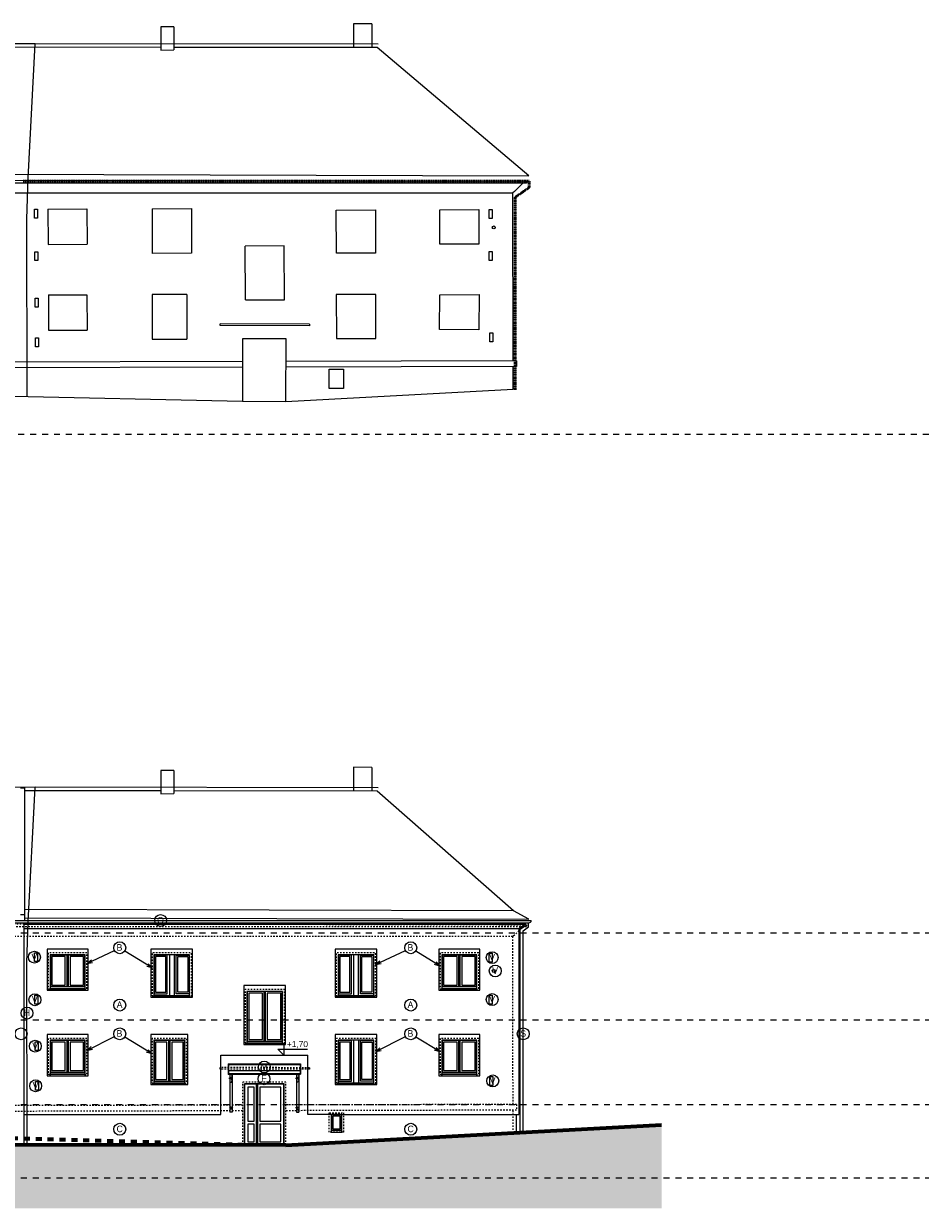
# Model space of a CAD drawing. Extents: x -2490 to 252751, y -28042 to 61627.
# Tile 11 of 13: x 150404 to 180542, y 21755 to 61583. Entities that reach past the tile are written whole.
import ezdxf

# ---------------------------------------------------------------- set-up
doc = ezdxf.new("R2010")
doc.units = 0
doc.header["$MEASUREMENT"] = 0
for name, pattern in [('DGN Style 4', [0.565042, 0.282344, -0.141172, 0.000352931, -0.141172]), ('ČERCHOVANÁ2', [5, 2.5, -1.25, 0, -1.25]), ('čárkovaná M', [400, 200, -200]), ('čárkovaná S', [100, 50, -50]), ('ČÁRKOVANÁ2', [9.525, 6.35, -3.175])]:
    doc.linetypes.add(name, pattern=pattern)
for name, color, linetype, lineweight, true_color in [('2D kreslení - obecné_Číslo_pera__241', 9, 'Continuous', 13, 0x808080), ('blok I_komíny_Číslo_pera__252', 7, 'Continuous', 13, 0x917be6), ('blok I_pohled5_terén_Číslo_pera__30', 7, 'Continuous', 13, 0xfed4ff), ('vodorovné konstrukce_Číslo_pera__241', 9, 'Continuous', 13, 0x808080)]:
    doc.layers.add(name, color=color, linetype=linetype, lineweight=lineweight, true_color=true_color)
for name, color, linetype, lineweight in [('2D VÝPLNĚ_Číslo_pera__4', 91, 'Continuous', 13), ('2D ČÁRY_Číslo_pera__1', 7, 'Continuous', 15), ('2D ČÁRY_Číslo_pera__3', 150, 'Continuous', 13), ('blok I_hromosvody_Číslo_pera__3', 150, 'Continuous', 13), ('blok I_hromosvody_Číslo_pera__4', 91, 'Continuous', 13), ('blok I_komíny_Číslo_pera__1', 7, 'Continuous', 15), ('blok I_okapy_Číslo_pera__5', 231, 'Continuous', 50), ('Blok I_pohled1_střecha_Číslo_pera__1', 7, 'Continuous', 15), ('blok I_pohled3_fasáda_Číslo_pera__1', 7, 'Continuous', 15), ('blok I_pohled3_fasáda_Číslo_pera__3', 150, 'Continuous', 13), ('blok I_pohled5_fasáda_Číslo_pera__1', 7, 'Continuous', 15), ('blok I_pohled5_fasáda_Číslo_pera__2', 1, 'Continuous', 25), ('blok I_pohled5_mřížky_Číslo_pera__1', 7, 'Continuous', 15), ('blok I_pohled5_mřížky_Číslo_pera__4', 91, 'Continuous', 13), ('blok I_pohled5_okna_Číslo_pera__1', 7, 'Continuous', 15), ('blok I_pohled5_okna_Číslo_pera__3', 150, 'Continuous', 13), ('blok I_pohled5_otvory_Číslo_pera__1', 7, 'Continuous', 15), ('blok I_pohled5_střecha_Číslo_pera__1', 7, 'Continuous', 15), ('blok I_pohled5_střecha_Číslo_pera__6', 190, 'Continuous', 70), ('blok I_pohled5_terén_Číslo_pera__6', 190, 'Continuous', 70), ('KRESBA_Číslo_pera__1', 7, 'Continuous', 15), ('KRESBA_Číslo_pera__4', 91, 'Continuous', 13), ('obrys_Číslo_pera__1', 7, 'Continuous', 15), ('OSY_Číslo_pera__1', 7, 'Continuous', 15), ('POZNÁMKY.TEXT_Číslo_pera__4', 91, 'Continuous', 13), ('čárkovaná_Číslo_pera__1', 7, 'Continuous', 15)]:
    doc.layers.add(name, color=color, linetype=linetype, lineweight=lineweight)
doc.layers.add('vodorovné konstrukce', color=7, linetype='Continuous')
doc.styles.add('GENERATED_STYLE_1', font='arial.ttf')
doc.styles.add('GENERATED_STYLE_3', font='txt')

# ---------------------------------------------------------------- blocks, each defined once
blk = doc.blocks.new('LINE_12976', base_point=(152532, 27062))
at = {"layer": 'vodorovné konstrukce_Číslo_pera__241', "linetype": 'Continuous'}
for q in [(153456, 27530), (152676, 27191), (152721, 27102)]:
    blk.add_line((152532, 27062), q, dxfattribs=at)
blk = doc.blocks.new('LINE_12977', base_point=(154720, 26947))
at = {"layer": 'vodorovné konstrukce_Číslo_pera__241', "linetype": 'Continuous'}
for q in [(153802, 27512), (154588, 27088), (154535, 27002)]:
    blk.add_line((154720, 26947), q, dxfattribs=at)
blk = doc.blocks.new('LINE_12978', base_point=(152532, 29990))
at = {"layer": 'vodorovné konstrukce_Číslo_pera__241', "linetype": 'Continuous'}
for q in [(153456, 30423), (152680, 30114), (152722, 30024)]:
    blk.add_line((152532, 29990), q, dxfattribs=at)
blk = doc.blocks.new('LINE_12979', base_point=(154725, 29834))
at = {"layer": 'vodorovné konstrukce_Číslo_pera__241', "linetype": 'Continuous'}
for q in [(153802, 30405), (154540, 29889), (154592, 29974)]:
    blk.add_line((154725, 29834), q, dxfattribs=at)
blk = doc.blocks.new('LINE_12980', base_point=(162235, 27023))
at = {"layer": 'vodorovné konstrukce_Číslo_pera__241', "linetype": 'Continuous'}
for q in [(163236, 27530), (162379, 27152), (162424, 27063)]:
    blk.add_line((162235, 27023), q, dxfattribs=at)
blk = doc.blocks.new('LINE_12981', base_point=(164399, 27020))
at = {"layer": 'vodorovné konstrukce_Číslo_pera__241', "linetype": 'Continuous'}
for q in [(163582, 27512), (164265, 27160), (164213, 27074)]:
    blk.add_line((164399, 27020), q, dxfattribs=at)
blk = doc.blocks.new('LINE_12982', base_point=(162231, 29952))
at = {"layer": 'vodorovné konstrukce_Číslo_pera__241', "linetype": 'Continuous'}
for q in [(163236, 30423), (162378, 30076), (162421, 29986)]:
    blk.add_line((162231, 29952), q, dxfattribs=at)
blk = doc.blocks.new('LINE_12983', base_point=(164399, 29899))
at = {"layer": 'vodorovné konstrukce_Číslo_pera__241', "linetype": 'Continuous'}
for q in [(163582, 30405), (164214, 29955), (164266, 30040)]:
    blk.add_line((164399, 29899), q, dxfattribs=at)

msp = doc.modelspace()

# ---------------------------------------------------------------- hatches: boundary and pattern name
at = {"layer": '2D VÝPLNĚ_Číslo_pera__4', "linetype": 'Continuous'}
msp.add_hatch(color=256, dxfattribs=at).paths.add_polyline_path([(129091, 24098), (129091, 21755), (171846, 21755), (171846, 24558), (159217, 23882), (157759, 23896), (144013, 23889), (144012, 24285)], flags=0)

# ---------------------------------------------------------------- linework, layer by layer
at = {"layer": '2D kreslení - obecné_Číslo_pera__241', "linetype": 'Continuous'}
for centre in [(155007, 31431), (153634, 30514), (163414, 30514), (150765, 30198), (166151, 30182), (166254, 29734), (150780, 28766), (153634, 28586), (163414, 28586), (166151, 28772), (150516, 28319), (150317, 27621), (153634, 27621), (163414, 27621), (167196, 27621), (150794, 27206), (158492, 26506), (158483, 26111), (150806, 25873), (166170, 26039), (153634, 24413), (163414, 24413)]:
    msp.add_circle(centre, 200, dxfattribs=at)
at = {"layer": '2D ČÁRY_Číslo_pera__1', "linetype": 'Continuous'}
for p, q in [((150417, 23892), (150417, 31356)), ((150417, 31161), (167046, 31161)), ((167046, 31161), (167046, 24909)), ((167096, 24304), (167096, 31136)), ((167196, 24309), (167196, 31086)), ((167271, 31268), (167271, 31356)), ((167371, 31218), (167371, 31356)), ((150417, 24909), (157027, 24909)), ((160736, 24909), (159957, 24909)), ((161098, 24909), (167046, 24909)), ((166953, 24909), (166953, 24296))]:
    msp.add_line(p, q, dxfattribs=at)
at = {"layer": '2D ČÁRY_Číslo_pera__1', "linetype": 'Continuous', "flags": 128}
for points in [[(152472, 29139), (152472, 29089), (152572, 29089), (152572, 30470), (151192, 30470), (151192, 29089), (151292, 29089), (151292, 29139)], [(155980, 28899), (155980, 28849), (156080, 28849), (156080, 30470), (154680, 30470), (154680, 28849), (154780, 28849), (154780, 28899)], [(162171, 28899), (162171, 28849), (162271, 28849), (162271, 30470), (160871, 30470), (160871, 28849), (160971, 28849), (160971, 28899)], [(165639, 29139), (165639, 29089), (165739, 29089), (165739, 30470), (164359, 30470), (164359, 29089), (164459, 29089), (164459, 29139)], [(151912, 29209), (151912, 30269), (151852, 30269), (151852, 29209)], [(165079, 29209), (165079, 30269), (165019, 30269), (165019, 29209)], [(159107, 27309), (159107, 27259), (159207, 27259), (159207, 29240), (157807, 29240), (157807, 27259), (157907, 27259), (157907, 27309)], [(158537, 27379), (158537, 29039), (158477, 29039), (158477, 27379)], [(152472, 26264), (152472, 26214), (152572, 26214), (152572, 27595), (151192, 27595), (151192, 26214), (151292, 26214), (151292, 26264)], [(155820, 25964), (155820, 25914), (155920, 25914), (155920, 27595), (154680, 27595), (154680, 25914), (154780, 25914), (154780, 25964)], [(162175, 25964), (162175, 25914), (162275, 25914), (162275, 27595), (160875, 27595), (160875, 25914), (160975, 25914), (160975, 25964)], [(165639, 26264), (165639, 26214), (165739, 26214), (165739, 27595), (164359, 27595), (164359, 26214), (164459, 26214), (164459, 26264)], [(151912, 26334), (151912, 27394), (151852, 27394), (151852, 26334)], [(155330, 26034), (155330, 27394), (155270, 27394), (155270, 26034)], [(165079, 26334), (165079, 27394), (165019, 27394), (165019, 26334)]]:
    msp.add_lwpolyline(points, dxfattribs=at)
at = {"layer": '2D ČÁRY_Číslo_pera__1', "linetype": 'čárkovaná S', "flags": 128}
for points in [[(151232, 29139), (152532, 29139), (152532, 30339), (151232, 30339)], [(154720, 28899), (156040, 28899), (156040, 30339), (154720, 30339)], [(160911, 28899), (162231, 28899), (162231, 30339), (160911, 30339)], [(164399, 29139), (165699, 29139), (165699, 30339), (164399, 30339)], [(157847, 27309), (159167, 27309), (159167, 29109), (157847, 29109)], [(151232, 26264), (152532, 26264), (152532, 27464), (151232, 27464)], [(154720, 25964), (155880, 25964), (155880, 27464), (154720, 27464)], [(160915, 25964), (162235, 25964), (162235, 27464), (160915, 27464)], [(164399, 26264), (165699, 26264), (165699, 27464), (164399, 27464)]]:
    msp.add_lwpolyline(points, close=True, dxfattribs=at)
at = {"layer": '2D ČÁRY_Číslo_pera__1', "linetype": 'Continuous', "flags": 128}
for points in [[(151292, 29139), (152472, 29139), (152472, 30279), (151292, 30279)], [(154780, 28899), (155980, 28899), (155980, 30279), (154780, 30279)], [(160971, 28899), (162171, 28899), (162171, 30279), (160971, 30279)], [(164459, 29139), (165639, 29139), (165639, 30279), (164459, 30279)], [(151302, 29209), (152462, 29209), (152462, 30269), (151302, 30269)], [(151352, 29259), (151802, 29259), (151802, 30219), (151352, 30219)], [(151962, 29259), (152412, 29259), (152412, 30219), (151962, 30219)], [(154790, 28969), (155230, 28969), (155230, 30269), (154790, 30269)], [(154840, 29019), (155180, 29019), (155180, 30219), (154840, 30219)], [(155970, 28969), (155530, 28969), (155530, 30269), (155970, 30269)], [(155920, 29019), (155580, 29019), (155580, 30219), (155920, 30219)], [(160981, 28969), (161421, 28969), (161421, 30269), (160981, 30269)], [(161031, 29019), (161371, 29019), (161371, 30219), (161031, 30219)], [(162161, 28969), (161721, 28969), (161721, 30269), (162161, 30269)], [(162111, 29019), (161771, 29019), (161771, 30219), (162111, 30219)], [(164469, 29209), (165629, 29209), (165629, 30269), (164469, 30269)], [(164519, 29259), (164969, 29259), (164969, 30219), (164519, 30219)], [(165129, 29259), (165579, 29259), (165579, 30219), (165129, 30219)], [(157907, 27309), (159107, 27309), (159107, 29049), (157907, 29049)], [(157917, 27379), (159097, 27379), (159097, 29039), (157917, 29039)], [(157967, 27429), (158427, 27429), (158427, 28989), (157967, 28989)], [(158587, 27429), (159047, 27429), (159047, 28989), (158587, 28989)], [(151292, 26264), (152472, 26264), (152472, 27404), (151292, 27404)], [(151302, 26334), (152462, 26334), (152462, 27394), (151302, 27394)], [(151352, 26384), (151802, 26384), (151802, 27344), (151352, 27344)], [(151962, 26384), (152412, 26384), (152412, 27344), (151962, 27344)], [(154780, 25964), (155820, 25964), (155820, 27404), (154780, 27404)], [(154790, 26034), (155810, 26034), (155810, 27394), (154790, 27394)], [(154840, 26084), (155220, 26084), (155220, 27344), (154840, 27344)], [(155380, 26084), (155760, 26084), (155760, 27344), (155380, 27344)], [(160975, 25964), (162175, 25964), (162175, 27404), (160975, 27404)], [(160985, 26034), (161425, 26034), (161425, 27394), (160985, 27394)], [(161035, 26084), (161375, 26084), (161375, 27344), (161035, 27344)], [(162165, 26034), (161725, 26034), (161725, 27394), (162165, 27394)], [(162115, 26084), (161775, 26084), (161775, 27344), (162115, 27344)], [(164459, 26264), (165639, 26264), (165639, 27404), (164459, 27404)], [(164469, 26334), (165629, 26334), (165629, 27394), (164469, 27394)], [(164519, 26384), (164969, 26384), (164969, 27344), (164519, 27344)], [(165129, 26384), (165579, 26384), (165579, 27344), (165129, 27344)], [(158277, 23889), (158277, 25929), (158217, 25929), (158217, 23889)], [(158147, 24689), (158147, 25829), (157937, 25829), (157937, 24689)], [(159047, 25829), (158347, 25829), (158347, 24689), (159047, 24689)], [(158147, 23989), (158147, 24589), (157937, 24589), (157937, 23989)], [(159047, 24589), (158347, 24589), (158347, 23989), (159047, 23989)]]:
    msp.add_lwpolyline(points, close=True, dxfattribs=at)
at = {"layer": '2D ČÁRY_Číslo_pera__3', "linetype": 'čárkovaná M'}
for p, q in [((11823, 47780), (252751, 47780)), ((-2490, 31021), (252751, 31021)), ((-2490, 28090), (252751, 28090)), ((-2490, 25240), (252751, 25240)), ((-2490, 22780), (252751, 22780))]:
    msp.add_line(p, q, dxfattribs=at)
at = {"layer": 'blok I_hromosvody_Číslo_pera__3', "linetype": 'Continuous'}
for p, q in [((150794, 35910), (139779, 35867)), ((150558, 31386), (150794, 35910)), ((162322, 35889), (150794, 35910)), ((150514, 30012), (150558, 31386)), ((150521, 23892), (150514, 30012))]:
    msp.add_line(p, q, dxfattribs=at)
at = {"layer": 'blok I_hromosvody_Číslo_pera__4', "linetype": 'Continuous'}
for p, q in [((150794, 60910), (139779, 60867)), ((150558, 56386), (150794, 60910)), ((162322, 60889), (150794, 60910)), ((150514, 55012), (150558, 56386)), ((150521, 49066), (150514, 55012))]:
    msp.add_line(p, q, dxfattribs=at)
at = {"layer": 'blok I_komíny_Číslo_pera__1', "linetype": 'Continuous'}
for p, q in [((155452, 36475), (155018, 36474)), ((155018, 36474), (155018, 35691)), ((155452, 36475), (155452, 35699)), ((162107, 36578), (161485, 36583)), ((161485, 36583), (161485, 35783)), ((162107, 36578), (162107, 35783)), ((155018, 35691), (155452, 35699)), ((157827, 23889), (157827, 25939)), ((159157, 25939), (157827, 25939)), ((157837, 23889), (157837, 25929)), ((159147, 25929), (157837, 25929)), ((159147, 23889), (159147, 25929)), ((159157, 23889), (159157, 25939))]:
    msp.add_line(p, q, dxfattribs=at)
at = {"layer": 'blok I_komíny_Číslo_pera__1', "linetype": 'čárkovaná S'}
for p, q in [((157767, 23889), (157767, 25999)), ((159217, 25999), (157767, 25999)), ((159217, 23889), (159217, 25999))]:
    msp.add_line(p, q, dxfattribs=at)
at = {"layer": 'blok I_komíny_Číslo_pera__252', "linetype": 'Continuous'}
for p, q in [((155452, 61475), (155018, 61474)), ((155018, 61474), (155018, 60691)), ((155452, 61475), (155452, 60699)), ((162107, 61578), (161485, 61583)), ((161485, 61583), (161485, 60783)), ((162107, 61578), (162107, 60783)), ((155018, 60691), (155452, 60699))]:
    msp.add_line(p, q, dxfattribs=at)
at = {"layer": 'blok I_okapy_Číslo_pera__5', "linetype": 'DGN Style 4'}
for p, q in [((150382, 56286), (167392, 56290)), ((167389, 56070), (167404, 56286)), ((167392, 56290), (167404, 56286)), ((166924, 55747), (167389, 56070)), ((166928, 49268), (166924, 55747))]:
    msp.add_line(p, q, dxfattribs=at)
at = {"layer": 'Blok I_pohled1_střecha_Číslo_pera__1', "linetype": 'Continuous'}
msp.add_line((167379, 31473), (166868, 31761), dxfattribs=at)
at = {"layer": 'blok I_pohled3_fasáda_Číslo_pera__1', "linetype": 'Continuous'}
for p, q in [((166852, 50247), (166846, 55901)), ((166853, 49291), (166852, 50054))]:
    msp.add_line(p, q, dxfattribs=at)
at = {"layer": 'blok I_pohled3_fasáda_Číslo_pera__3', "linetype": 'čárkovaná S'}
for p, q in [((166852, 25247), (166846, 30901)), ((166853, 24291), (166852, 25054))]:
    msp.add_line(p, q, dxfattribs=at)
at = {"layer": 'blok I_pohled5_fasáda_Číslo_pera__1', "linetype": 'Continuous'}
for p, q in [((167306, 56221), (144186, 56220)), ((144370, 56333), (167304, 56289)), ((167191, 56233), (166900, 55936)), ((167306, 56221), (167191, 56233)), ((167304, 56289), (167306, 56221)), ((143895, 55901), (166846, 55901)), ((166900, 55936), (166846, 55901)), ((157012, 51437), (157013, 51489)), ((160008, 51428), (157012, 51437)), ((160009, 51480), (157013, 51489)), ((160009, 51480), (160008, 51428)), ((157761, 50224), (143996, 50191)), ((166972, 50247), (159220, 50228)), ((166972, 50247), (166973, 50055)), ((157761, 50032), (143996, 49998)), ((166973, 50055), (159220, 50036))]:
    msp.add_line(p, q, dxfattribs=at)
at = {"layer": 'blok I_pohled5_fasáda_Číslo_pera__2', "linetype": 'čárkovaná S'}
for p, q in [((167306, 31221), (144186, 31220)), ((144370, 31333), (167304, 31289)), ((167191, 31233), (166900, 30936)), ((167304, 31289), (167306, 31221)), ((143895, 30901), (166846, 30901)), ((166900, 30936), (166846, 30901)), ((157012, 26437), (157013, 26489)), ((160008, 26428), (157012, 26437)), ((160009, 26480), (157013, 26489)), ((160009, 26480), (160008, 26428)), ((157761, 25224), (143996, 25191)), ((166972, 25247), (159220, 25228)), ((166972, 25247), (166973, 25055)), ((157761, 25032), (143996, 24998)), ((166973, 25055), (159220, 25036))]:
    msp.add_line(p, q, dxfattribs=at)
at = {"layer": 'blok I_pohled5_mřížky_Číslo_pera__1', "linetype": 'Continuous'}
for p, q in [((150765, 30348), (150865, 30348)), ((150765, 30048), (150765, 30348)), ((150865, 30348), (150865, 30048)), ((166051, 30332), (166151, 30332)), ((166051, 30032), (166051, 30332)), ((166151, 30332), (166151, 30032)), ((150865, 30048), (150765, 30048)), ((166151, 30032), (166051, 30032)), ((150780, 28916), (150880, 28916)), ((150780, 28616), (150780, 28916)), ((150880, 28916), (150880, 28616)), ((166051, 28922), (166151, 28922)), ((166051, 28622), (166051, 28922)), ((166151, 28922), (166151, 28622)), ((150880, 28616), (150780, 28616)), ((166151, 28622), (166051, 28622)), ((150794, 27356), (150894, 27356)), ((150794, 27056), (150794, 27356)), ((150894, 27356), (150894, 27056)), ((150894, 27056), (150794, 27056)), ((150806, 26023), (150906, 26023)), ((150806, 25723), (150806, 26023)), ((150906, 26023), (150906, 25723)), ((166070, 26189), (166170, 26189)), ((166070, 25889), (166070, 26189)), ((166170, 25889), (166070, 25889)), ((166170, 26189), (166170, 25889)), ((150906, 25723), (150806, 25723))]:
    msp.add_line(p, q, dxfattribs=at)
at = {"layer": 'blok I_pohled5_mřížky_Číslo_pera__4', "linetype": 'Continuous'}
for p, q in [((150765, 55348), (150865, 55348)), ((150765, 55048), (150765, 55348)), ((150865, 55048), (150765, 55048)), ((150865, 55348), (150865, 55048)), ((166051, 55332), (166151, 55332)), ((166051, 55032), (166051, 55332)), ((166151, 55032), (166051, 55032)), ((166151, 55332), (166151, 55032)), ((150780, 53916), (150880, 53916)), ((150780, 53616), (150780, 53916)), ((150880, 53916), (150880, 53616)), ((166051, 53922), (166151, 53922)), ((166051, 53622), (166051, 53922)), ((166151, 53922), (166151, 53622)), ((150880, 53616), (150780, 53616)), ((166151, 53622), (166051, 53622)), ((150794, 52356), (150894, 52356)), ((150794, 52056), (150794, 52356)), ((150894, 52356), (150894, 52056)), ((150894, 52056), (150794, 52056)), ((150806, 51023), (150906, 51023)), ((150806, 50723), (150806, 51023)), ((150906, 51023), (150906, 50723)), ((166070, 51189), (166170, 51189)), ((166070, 50889), (166070, 51189)), ((166170, 51189), (166170, 50889)), ((150906, 50723), (150806, 50723)), ((166170, 50889), (166070, 50889))]:
    msp.add_line(p, q, dxfattribs=at)
at = {"layer": 'blok I_pohled5_okna_Číslo_pera__1', "linetype": 'čárkovaná S'}
for p, q in [((160675, 24967), (161158, 24969)), ((160676, 24312), (160675, 24967)), ((161158, 24969), (161158, 24312)), ((161158, 24312), (160676, 24312))]:
    msp.add_line(p, q, dxfattribs=at)
at = {"layer": 'blok I_pohled5_okna_Číslo_pera__3', "linetype": 'Continuous'}
for p, q in [((154717, 55355), (156043, 55366)), ((156043, 55366), (156050, 53868)), ((151215, 55351), (152530, 55353)), ((151215, 55351), (151224, 54164)), ((152530, 55353), (152539, 54166)), ((154717, 55355), (154724, 53857)), ((160912, 55318), (162229, 55319)), ((160913, 53871), (160912, 55318)), ((162229, 55319), (162231, 53866)), ((164390, 55321), (165701, 55330)), ((164393, 54168), (164390, 55321)), ((165701, 55330), (165706, 54170)), ((165706, 54170), (164393, 54168)), ((151224, 54164), (152539, 54166)), ((156050, 53868), (154724, 53857)), ((159161, 54113), (157852, 54105)), ((157862, 52294), (157852, 54105)), ((159170, 52302), (159161, 54113)), ((162231, 53866), (160913, 53871)), ((151234, 52463), (152530, 52461)), ((151234, 52463), (151243, 51276)), ((152530, 52461), (152539, 51274)), ((155883, 52473), (154718, 52475)), ((154718, 52475), (154725, 50977)), ((155883, 52473), (155890, 50975)), ((157862, 52294), (159170, 52302)), ((162241, 52475), (160909, 52473)), ((160909, 52473), (160915, 50997)), ((162239, 50999), (162241, 52475)), ((164385, 51296), (164388, 52472)), ((164388, 52472), (165709, 52473)), ((165709, 52473), (165703, 51290)), ((151243, 51276), (152539, 51274)), ((157762, 50990), (157759, 48896)), ((159222, 50987), (157762, 50990)), ((159217, 48882), (159222, 50987)), ((160915, 50997), (162239, 50999)), ((165703, 51290), (164385, 51296)), ((154725, 50977), (155890, 50975)), ((160675, 49967), (161158, 49969)), ((160676, 49312), (160675, 49967)), ((161158, 49969), (161158, 49312)), ((161158, 49312), (160676, 49312)), ((157759, 48896), (159217, 48882))]:
    msp.add_line(p, q, dxfattribs=at)
at = {"layer": 'blok I_pohled5_otvory_Číslo_pera__1', "linetype": 'Continuous'}
for centre in [(166204, 54734), (166204, 29734)]:
    msp.add_circle(centre, 50, dxfattribs=at)
at = {"layer": 'blok I_pohled5_střecha_Číslo_pera__1', "linetype": 'Continuous'}
for p, q in [((155018, 60786), (147610, 60790)), ((162284, 60783), (155452, 60786)), ((167379, 56473), (162284, 60783)), ((144478, 56533), (167379, 56473)), ((150292, 35888), (150442, 35888)), ((150442, 31431), (150442, 35888)), ((155018, 35786), (150442, 35788)), ((162284, 35783), (155452, 35786)), ((166868, 31761), (162284, 35783)), ((150442, 31617), (150292, 31617)), ((166868, 31761), (150442, 31804)), ((150442, 31517), (167379, 31473)), ((150417, 31311), (167246, 31311)), ((155300, 30279), (155300, 28899)), ((155460, 30279), (155460, 28899)), ((161491, 30279), (161491, 28899)), ((161651, 30279), (161651, 28899)), ((161495, 27404), (161495, 25964)), ((161655, 27404), (161655, 25964))]:
    msp.add_line(p, q, dxfattribs=at)
at = {"layer": 'blok I_pohled5_střecha_Číslo_pera__6', "linetype": 'Continuous'}
msp.add_line((159217, 23882), (144013, 23889), dxfattribs=at)
at = {"layer": 'blok I_pohled5_terén_Číslo_pera__30', "linetype": 'Continuous'}
for p, q in [((145987, 49153), (157759, 48896)), ((159217, 48882), (166853, 49291)), ((157759, 48896), (159217, 48882))]:
    msp.add_line(p, q, dxfattribs=at)
at = {"layer": 'blok I_pohled5_terén_Číslo_pera__6', "linetype": 'Continuous'}
msp.add_line((159217, 23882), (171846, 24558), dxfattribs=at)
at = {"layer": 'blok I_pohled5_terén_Číslo_pera__6', "linetype": 'čárkovaná M'}
msp.add_line((144012, 24285), (157759, 23896), dxfattribs=at)
at = {"layer": 'KRESBA_Číslo_pera__1', "linetype": 'Continuous'}
for p, q in [((157027, 24909), (157027, 26908)), ((157027, 26908), (159957, 26908)), ((159957, 24909), (159957, 26908)), ((157277, 26608), (159707, 26608)), ((157277, 26608), (157277, 26267)), ((159692, 26583), (157292, 26583)), ((157292, 26583), (157292, 26283)), ((157292, 26383), (159692, 26383)), ((159692, 26583), (159692, 26283)), ((159707, 26608), (159707, 26267)), ((157280, 26263), (159704, 26263)), ((157292, 26283), (159692, 26283)), ((157332, 26283), (157332, 24983)), ((157337, 26278), (157337, 25083)), ((157407, 26278), (157407, 25083)), ((157412, 26283), (157412, 24983)), ((159572, 26283), (159572, 24983)), ((159577, 26278), (159577, 25083)), ((159647, 26278), (159647, 25083)), ((159652, 26283), (159652, 24983)), ((157412, 24983), (157332, 24983)), ((157407, 25083), (157337, 25083)), ((159572, 24983), (159652, 24983)), ((159577, 25083), (159647, 25083))]:
    msp.add_line(p, q, dxfattribs=at)
at = {"layer": 'KRESBA_Číslo_pera__1', "linetype": 'Continuous', "flags": 128}
for points in [[(151292, 29089), (152472, 29089), (152472, 29139), (151292, 29139)], [(164459, 29089), (165639, 29089), (165639, 29139), (164459, 29139)], [(154780, 28849), (155980, 28849), (155980, 28899), (154780, 28899)], [(160971, 28849), (162171, 28849), (162171, 28899), (160971, 28899)], [(157907, 27259), (159107, 27259), (159107, 27309), (157907, 27309)], [(151292, 26214), (152472, 26214), (152472, 26264), (151292, 26264)], [(154780, 25914), (155820, 25914), (155820, 25964), (154780, 25964)], [(160975, 25914), (162175, 25914), (162175, 25964), (160975, 25964)], [(164459, 26214), (165639, 26214), (165639, 26264), (164459, 26264)], [(160736, 24312), (161098, 24312), (161098, 24909), (160736, 24909)], [(160746, 24382), (161088, 24382), (161088, 24899), (160746, 24899)], [(160796, 24432), (161038, 24432), (161038, 24849), (160796, 24849)]]:
    msp.add_lwpolyline(points, close=True, dxfattribs=at)
for points in [[(157280, 26263, -0.607704), (157278, 26270), (157292, 26283)], [(159704, 26263, 0.607704), (159706, 26270), (159692, 26283)]]:
    msp.add_lwpolyline(points, format="xyb", dxfattribs=at)
at = {"layer": 'KRESBA_Číslo_pera__1', "linetype": 'Continuous'}
for centre in [(157373, 26133), (159610, 26133), (157373, 25143), (159610, 25143)]:
    msp.add_circle(centre, 20, dxfattribs=at)
at = {"layer": 'KRESBA_Číslo_pera__4', "linetype": 'Continuous', "flags": 128}
msp.add_lwpolyline([(159146, 27308), (159146, 26908), (158946, 27108), (159946, 27108)], dxfattribs=at)
at = {"layer": 'obrys_Číslo_pera__1', "linetype": 'Continuous'}
for p, q in [((133476, 31431), (167463, 31431)), ((133551, 31356), (167388, 31356)), ((167046, 31161), (167246, 31311)), ((167096, 31136), (167271, 31268)), ((167196, 31086), (167371, 31218)), ((167246, 31361), (167246, 31311))]:
    msp.add_line(p, q, dxfattribs=at)
msp.add_arc((167388, 31431), 75, 270, 0, dxfattribs=at)
at = {"layer": 'OSY_Číslo_pera__1', "linetype": 'ČERCHOVANÁ2'}
for p, q in [((157305, 26133), (157439, 26133)), ((159544, 26133), (159677, 26133)), ((157307, 25143), (157440, 25143)), ((159544, 25143), (159677, 25143))]:
    msp.add_line(p, q, dxfattribs=at)
at = {"layer": 'čárkovaná_Číslo_pera__1', "linetype": 'ČÁRKOVANÁ2'}
for p, q in [((157412, 26278), (157332, 26278)), ((157402, 26273), (157342, 26273)), ((157342, 25990), (157342, 26273)), ((157342, 25990), (157402, 25990)), ((157402, 25990), (157402, 26273)), ((159572, 26278), (159652, 26278)), ((159582, 26273), (159642, 26273)), ((159582, 25990), (159582, 26273)), ((159642, 25990), (159582, 25990)), ((159642, 25990), (159642, 26273))]:
    msp.add_line(p, q, dxfattribs=at)

# ---------------------------------------------------------------- block references
at = {"layer": 'vodorovné konstrukce', "linetype": 'Continuous'}
for name, p in [('LINE_12978', (152532, 29990)), ('LINE_12979', (154725, 29834)), ('LINE_12982', (162231, 29952)), ('LINE_12983', (164399, 29899)), ('LINE_12976', (152532, 27062)), ('LINE_12977', (154720, 26947)), ('LINE_12980', (162235, 27023)), ('LINE_12981', (164399, 27020))]:
    msp.add_blockref(name, p, dxfattribs=at)

# ---------------------------------------------------------------- texts
at = {"layer": 'POZNÁMKY.TEXT_Číslo_pera__4', "linetype": 'Continuous', "attachment_point": 4}
for s, insert, char_height, style in [('{O}', (154889, 31439), 220, 'GENERATED_STYLE_3'), ('{V}', (150664, 30210), 220, 'GENERATED_STYLE_3'), ('{B}', (153525, 30526), 220, 'GENERATED_STYLE_3'), ('{B}', (163305, 30526), 220, 'GENERATED_STYLE_3'), ('{V}', (166050, 30195), 220, 'GENERATED_STYLE_3'), ('{V}', (166153, 29746), 220, 'GENERATED_STYLE_3'), ('{V}', (150679, 28779), 220, 'GENERATED_STYLE_3'), ('{A}', (153529, 28599), 220, 'GENERATED_STYLE_3'), ('{A}', (163309, 28599), 220, 'GENERATED_STYLE_3'), ('{V}', (166050, 28785), 220, 'GENERATED_STYLE_3'), ('{H}', (150408, 28332), 220, 'GENERATED_STYLE_3'), ('{B}', (153525, 27634), 220, 'GENERATED_STYLE_3'), ('{B}', (163305, 27634), 220, 'GENERATED_STYLE_3'), ('{S}', (167095, 27630), 220, 'GENERATED_STYLE_3'), ('{V}', (150693, 27219), 220, 'GENERATED_STYLE_3'), ('{+1,70}', (159253, 27256), 200, 'GENERATED_STYLE_1'), ('{M}', (158366, 26518), 220, 'GENERATED_STYLE_3'), ('{V}', (150705, 25886), 220, 'GENERATED_STYLE_3'), ('{F}', (158390, 26124), 220, 'GENERATED_STYLE_3'), ('{V}', (166069, 26051), 220, 'GENERATED_STYLE_3'), ('{C}', (153525, 24422), 220, 'GENERATED_STYLE_3'), ('{C}', (163305, 24422), 220, 'GENERATED_STYLE_3')]:
    msp.add_mtext(s, dxfattribs=dict(at, insert=insert, char_height=char_height, style=style))

doc.saveas('drawing.dxf')
